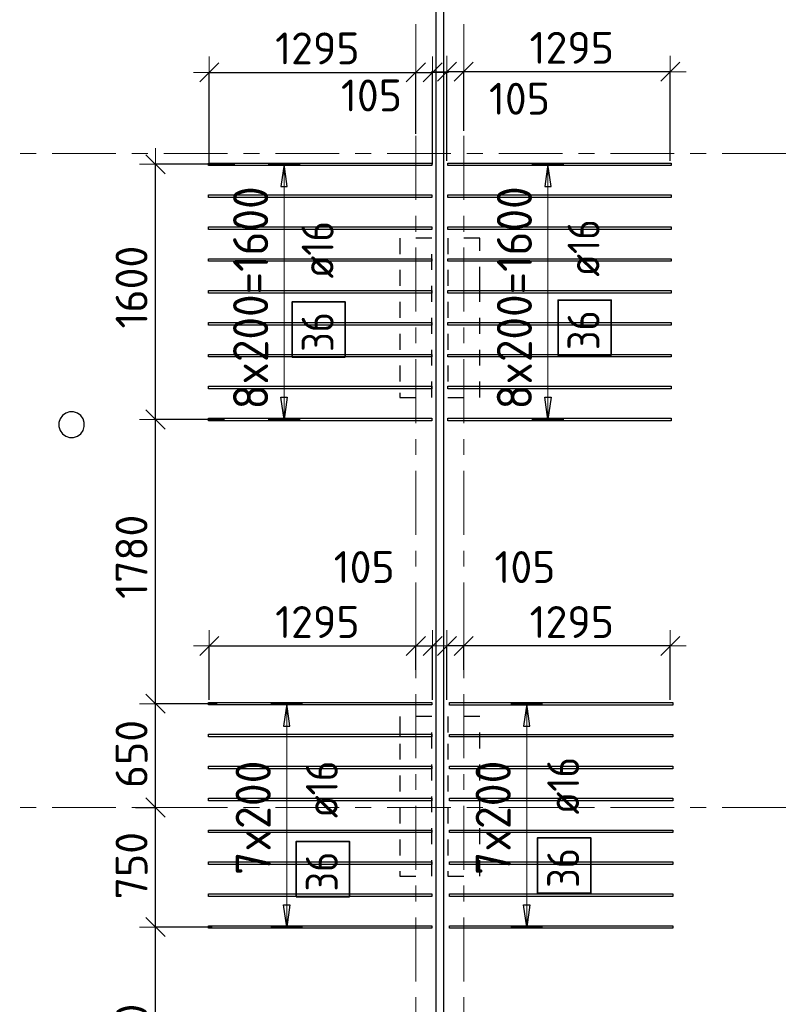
# Model space of a CAD drawing. Header units: metres. Extents: x -38 to 97, y -15 to 21.
# Tile 29 of 89: x 30 to 35, y 2 to 8. Entities that reach past the tile are written whole.
import ezdxf

# ---------------------------------------------------------------- set-up
doc = ezdxf.new("R2010")
doc.units = ezdxf.units.M
doc.header["$PDMODE"] = 65
for name, pattern in [('______11', [0.5, 0.4, -0.05, 0, -0.05]), ('______2', [0.0405, 0.03, -0.0105]), ('______5', [1.1, 0.8, -0.1, 0.1, -0.1])]:
    doc.linetypes.add(name, pattern=pattern)
for name, color, linetype, lineweight in [('XR$2$Осевая линия (1)', 7, '______5', 13), ('XR$4$Перекрытие (1)', 7, 'Continuous', 35), ('XR$4$Размерная линия (1)', 7, 'Continuous', 13)]:
    doc.layers.add(name, color=color, linetype=linetype, lineweight=lineweight)
doc.layers.add('XR$4$Арм.стержн.Доп. Арм верхн.зоны Х', color=7, linetype='Continuous', lineweight=35, true_color=0x8c8cff)
doc.layers.add('XR$5$Стена_ бетон несущ.', color=7, linetype='Continuous', lineweight=70, true_color=0xb4b496)
doc.styles.add('ISOCPEUR', font='txt')
doc.dimstyles.new('DIMSTYLE_3', dxfattribs={"dimtxt": 0.2, "dimasz": 0.2, "dimexe": 0, "dimexo": 0, "dimgap": 0.1, "dimtad": 2, "dimdec": 0, "dimlfac": 1000, "dimrnd": 5, "dimzin": 12, "dimdsep": 46, "dimtxsty": 'ISOCPEUR', "dimblk1": 'ALL_ML_STRICH', "dimblk2": 'ALL_ML_STRICH', "dimsah": 1, "dimcen": 0, "dimclrd": 7, "dimclre": 256, "dimclrt": 7, "dimadec": 0, "dimazin": 0, "dimtfac": 1, "dimtdec": 0, "dimtix": 1, "dimtmove": 2, "dimatfit": 3, "dimfxl": 0, "dimtzin": 0, "dimlwd": 0, "dimlwe": -3, "dimarcsym": 0})
doc.dimstyles.new('DIMSTYLE_33', dxfattribs={"dimtxt": 0.2, "dimasz": 0.2, "dimexe": 0, "dimexo": 0, "dimgap": 0.1, "dimtad": 2, "dimdec": 0, "dimlfac": 1000, "dimrnd": 5, "dimzin": 12, "dimdsep": 46, "dimtxsty": 'ISOCPEUR', "dimblk1": 'ALL_ML_STRICH', "dimblk2": 'ALL_ML_STRICH', "dimsah": 1, "dimcen": 0, "dimclrd": 7, "dimclre": 256, "dimclrt": 7, "dimadec": 0, "dimazin": 0, "dimtfac": 1, "dimtdec": 0, "dimtix": 1, "dimtmove": 2, "dimatfit": 3, "dimfxl": 0, "dimtvp": 1.2, "dimtzin": 0, "dimlwd": 0, "dimlwe": -3, "dimarcsym": 0})
doc.dimstyles.new('DIMSTYLE_34', dxfattribs={"dimtxt": 0.2, "dimasz": 0.2, "dimexe": 0, "dimexo": 0, "dimgap": 0.1, "dimtad": 0, "dimdec": 0, "dimlfac": 1000, "dimrnd": 5, "dimzin": 12, "dimdsep": 46, "dimtxsty": 'ISOCPEUR', "dimblk1": 'ALL_ML_STRICH', "dimblk2": 'ALL_ML_STRICH', "dimsah": 1, "dimcen": 0, "dimclrd": 7, "dimclre": 256, "dimclrt": 7, "dimadec": 0, "dimazin": 0, "dimtfac": 1, "dimtdec": 0, "dimtix": 1, "dimtmove": 2, "dimatfit": 3, "dimfxl": 0, "dimtvp": 1.2, "dimtzin": 0, "dimlwd": 0, "dimlwe": -3, "dimarcsym": 0})

# ---------------------------------------------------------------- blocks, each defined once
blk = doc.blocks.new('ALL_ML_STRICH')
at = {"color": 0, "linetype": 'ByBlock', "lineweight": -2}
for p, q in [((0, -0.5), (0, 0.5)), ((-1, 0), (0.5, 0)), ((-0.3, -0.3), (0.3, 0.3))]:
    blk.add_line(p, q, dxfattribs=at)
blk = doc.blocks.new('*D366')
at = {"layer": 'DEFPOINTS', "color": 7, "linetype": 'Continuous', "lineweight": 13, "transparency": 33554687}
for p in [(31.2924, 2.5508), (30.9177, 1.0002), (31.4952, 1.0002)]:
    blk.add_point(p, dxfattribs=at)
at = {"layer": 'XR$4$Размерная линия (1)', "color": 9, "linetype": 'Continuous', "lineweight": -2, "true_color": 0xc7c7c7, "transparency": 33554687}
for p, q in [((31.2724, 2.5508), (30.9177, 2.5508)), ((31.4752, 1.0002), (30.9177, 1.0002))]:
    blk.add_line(p, q, dxfattribs=at)
at = {"layer": 'XR$4$Размерная линия (1)', "color": 7, "linetype": 'Continuous', "lineweight": -2, "transparency": 33554687}
blk.add_line((30.9177, 1.0002), (30.9177, 2.5508), dxfattribs=at)
at = {"layer": 'XR$4$Размерная линия (1)', "color": 7, "linetype": 'Continuous', "lineweight": 13, "transparency": 33554687, "xscale": 0.2, "yscale": 0.2, "zscale": 0.2}
for p, rotation in [((30.9177, 2.5508), 90), ((30.9177, 1.0002), 270)]:
    blk.add_blockref('ALL_ML_STRICH', p, dxfattribs=dict(at, rotation=rotation))
at = {"layer": 'XR$4$Размерная линия (1)', "color": 7, "linetype": 'Continuous', "lineweight": 13, "transparency": 33554687, "insert": (30.7677, 1.8055), "char_height": 0.2, "width": 0.8, "attachment_point": 5, "rotation": 90, "style": 'ISOCPEUR'}
blk.add_mtext('\\A1;{1550}', dxfattribs=at)
blk = doc.blocks.new('*D367')
at = {"layer": 'DEFPOINTS', "color": 7, "linetype": 'Continuous', "lineweight": 13, "transparency": 33554687}
for p in [(30.7733, 3.3), (30.9177, 2.5508), (31.2924, 2.5508)]:
    blk.add_point(p, dxfattribs=at)
at = {"layer": 'XR$4$Размерная линия (1)', "color": 9, "linetype": 'Continuous', "lineweight": -2, "true_color": 0xc7c7c7, "transparency": 33554687}
for p, q in [((30.7933, 3.3), (30.9177, 3.3)), ((31.2724, 2.5508), (30.9177, 2.5508))]:
    blk.add_line(p, q, dxfattribs=at)
at = {"layer": 'XR$4$Размерная линия (1)', "color": 7, "linetype": 'Continuous', "lineweight": -2, "transparency": 33554687}
blk.add_line((30.9177, 2.5508), (30.9177, 3.3), dxfattribs=at)
at = {"layer": 'XR$4$Размерная линия (1)', "color": 7, "linetype": 'Continuous', "lineweight": 13, "transparency": 33554687, "xscale": 0.2, "yscale": 0.2, "zscale": 0.2}
for p, rotation in [((30.9177, 3.3), 90), ((30.9177, 2.5508), 270)]:
    blk.add_blockref('ALL_ML_STRICH', p, dxfattribs=dict(at, rotation=rotation))
at = {"layer": 'XR$4$Размерная линия (1)', "color": 7, "linetype": 'Continuous', "lineweight": 13, "transparency": 33554687, "insert": (30.7677, 2.9354), "char_height": 0.2, "width": 0.6, "attachment_point": 5, "rotation": 90, "style": 'ISOCPEUR'}
blk.add_mtext('\\A1;{750}', dxfattribs=at)
blk = doc.blocks.new('*D368')
at = {"layer": 'DEFPOINTS', "color": 7, "linetype": 'Continuous', "lineweight": 13, "transparency": 33554687}
for p in [(31.3249, 3.9508), (30.7733, 3.3), (30.9177, 3.3)]:
    blk.add_point(p, dxfattribs=at)
at = {"layer": 'XR$4$Размерная линия (1)', "color": 9, "linetype": 'Continuous', "lineweight": -2, "true_color": 0xc7c7c7, "transparency": 33554687}
for p, q in [((31.3049, 3.9508), (30.9177, 3.9508)), ((30.7933, 3.3), (30.9177, 3.3))]:
    blk.add_line(p, q, dxfattribs=at)
at = {"layer": 'XR$4$Размерная линия (1)', "color": 7, "linetype": 'Continuous', "lineweight": -2, "transparency": 33554687}
blk.add_line((30.9177, 3.3), (30.9177, 3.9508), dxfattribs=at)
at = {"layer": 'XR$4$Размерная линия (1)', "color": 7, "linetype": 'Continuous', "lineweight": 13, "transparency": 33554687, "xscale": 0.2, "yscale": 0.2, "zscale": 0.2}
for p, rotation in [((30.9177, 3.9508), 90), ((30.9177, 3.3), 270)]:
    blk.add_blockref('ALL_ML_STRICH', p, dxfattribs=dict(at, rotation=rotation))
at = {"layer": 'XR$4$Размерная линия (1)', "color": 7, "linetype": 'Continuous', "lineweight": 13, "transparency": 33554687, "insert": (30.7677, 3.6354), "char_height": 0.2, "width": 0.6, "attachment_point": 5, "rotation": 90, "style": 'ISOCPEUR'}
blk.add_mtext('\\A1;{650}', dxfattribs=at)
blk = doc.blocks.new('*D369')
at = {"layer": 'DEFPOINTS', "color": 7, "linetype": 'Continuous', "lineweight": 13, "transparency": 33554687}
for p in [(31.3707, 5.7325), (30.9177, 3.9508), (31.3249, 3.9508)]:
    blk.add_point(p, dxfattribs=at)
at = {"layer": 'XR$4$Размерная линия (1)', "color": 9, "linetype": 'Continuous', "lineweight": -2, "true_color": 0xc7c7c7, "transparency": 33554687}
for p, q in [((31.3507, 5.7325), (30.9177, 5.7325)), ((31.3049, 3.9508), (30.9177, 3.9508))]:
    blk.add_line(p, q, dxfattribs=at)
at = {"layer": 'XR$4$Размерная линия (1)', "color": 7, "linetype": 'Continuous', "lineweight": -2, "transparency": 33554687}
blk.add_line((30.9177, 3.9508), (30.9177, 5.7325), dxfattribs=at)
at = {"layer": 'XR$4$Размерная линия (1)', "color": 7, "linetype": 'Continuous', "lineweight": 13, "transparency": 33554687, "xscale": 0.2, "yscale": 0.2, "zscale": 0.2}
for p, rotation in [((30.9177, 5.7325), 90), ((30.9177, 3.9508), 270)]:
    blk.add_blockref('ALL_ML_STRICH', p, dxfattribs=dict(at, rotation=rotation))
at = {"layer": 'XR$4$Размерная линия (1)', "color": 7, "linetype": 'Continuous', "lineweight": 13, "transparency": 33554687, "insert": (30.7677, 4.8716), "char_height": 0.2, "width": 0.8, "attachment_point": 5, "rotation": 90, "style": 'ISOCPEUR'}
blk.add_mtext('\\A1;{1780}', dxfattribs=at)
blk = doc.blocks.new('*D370')
at = {"layer": 'DEFPOINTS', "color": 7, "linetype": 'Continuous', "lineweight": 13, "transparency": 33554687}
for p in [(31.4356, 7.3325), (30.9177, 5.7325), (31.3707, 5.7325)]:
    blk.add_point(p, dxfattribs=at)
at = {"layer": 'XR$4$Размерная линия (1)', "color": 9, "linetype": 'Continuous', "lineweight": -2, "true_color": 0xc7c7c7, "transparency": 33554687}
for p, q in [((31.4156, 7.3325), (30.9177, 7.3325)), ((31.3507, 5.7325), (30.9177, 5.7325))]:
    blk.add_line(p, q, dxfattribs=at)
at = {"layer": 'XR$4$Размерная линия (1)', "color": 7, "linetype": 'Continuous', "lineweight": -2, "transparency": 33554687}
blk.add_line((30.9177, 5.7325), (30.9177, 7.3325), dxfattribs=at)
at = {"layer": 'XR$4$Размерная линия (1)', "color": 7, "linetype": 'Continuous', "lineweight": 13, "transparency": 33554687, "xscale": 0.2, "yscale": 0.2, "zscale": 0.2}
for p, rotation in [((30.9177, 7.3325), 90), ((30.9177, 5.7325), 270)]:
    blk.add_blockref('ALL_ML_STRICH', p, dxfattribs=dict(at, rotation=rotation))
at = {"layer": 'XR$4$Размерная линия (1)', "color": 7, "linetype": 'Continuous', "lineweight": 13, "transparency": 33554687, "insert": (30.7677, 6.5625), "char_height": 0.2, "width": 0.8, "attachment_point": 5, "rotation": 90, "style": 'ISOCPEUR'}
blk.add_mtext('\\A1;{1600}', dxfattribs=at)
blk = doc.blocks.new('*D373')
at = {"layer": 'DEFPOINTS', "color": 7, "linetype": 'Continuous', "lineweight": 13, "transparency": 33554687}
for p in [(31.255, 4.3128), (32.55, 4.1428), (31.255, 3.954)]:
    blk.add_point(p, dxfattribs=at)
at = {"layer": 'XR$4$Размерная линия (1)', "color": 9, "linetype": 'Continuous', "lineweight": -2, "true_color": 0xc7c7c7, "transparency": 33554687}
for p, q in [((31.255, 3.974), (31.255, 4.3128)), ((32.55, 4.1628), (32.55, 4.3128))]:
    blk.add_line(p, q, dxfattribs=at)
at = {"layer": 'XR$4$Размерная линия (1)', "color": 7, "linetype": 'Continuous', "lineweight": -2, "transparency": 33554687}
blk.add_line((31.255, 4.3128), (32.55, 4.3128), dxfattribs=at)
at = {"layer": 'XR$4$Размерная линия (1)', "color": 7, "linetype": 'Continuous', "lineweight": 13, "transparency": 33554687, "xscale": 0.2, "yscale": 0.2, "zscale": 0.2, "rotation": 180}
blk.add_blockref('ALL_ML_STRICH', (31.255, 4.3128), dxfattribs=at)
at = {"layer": 'XR$4$Размерная линия (1)', "color": 7, "linetype": 'Continuous', "lineweight": 13, "transparency": 33554687, "xscale": 0.2, "yscale": 0.2, "zscale": 0.2}
blk.add_blockref('ALL_ML_STRICH', (32.55, 4.3128), dxfattribs=at)
at = {"layer": 'XR$4$Размерная линия (1)', "color": 7, "linetype": 'Continuous', "lineweight": 13, "transparency": 33554687, "insert": (31.9325, 4.4628), "char_height": 0.2, "width": 0.8, "attachment_point": 5, "style": 'ISOCPEUR'}
blk.add_mtext('\\A1;{1295}', dxfattribs=at)
blk = doc.blocks.new('*D374')
at = {"layer": 'DEFPOINTS', "color": 7, "linetype": 'Continuous', "lineweight": 13, "transparency": 33554687}
for p in [(32.55, 4.3128), (32.55, 4.1428), (32.655, 3.954)]:
    blk.add_point(p, dxfattribs=at)
at = {"layer": 'XR$4$Размерная линия (1)', "color": 9, "linetype": 'Continuous', "lineweight": -2, "true_color": 0xc7c7c7, "transparency": 33554687}
for p, q in [((32.55, 4.1628), (32.55, 4.3128)), ((32.655, 3.974), (32.655, 4.3128))]:
    blk.add_line(p, q, dxfattribs=at)
at = {"layer": 'XR$4$Размерная линия (1)', "color": 7, "linetype": 'Continuous', "lineweight": -2, "transparency": 33554687}
blk.add_line((32.55, 4.3128), (32.655, 4.3128), dxfattribs=at)
at = {"layer": 'XR$4$Размерная линия (1)', "color": 7, "linetype": 'Continuous', "lineweight": 13, "transparency": 33554687, "xscale": 0.2, "yscale": 0.2, "zscale": 0.2, "rotation": 180}
blk.add_blockref('ALL_ML_STRICH', (32.55, 4.3128), dxfattribs=at)
at = {"layer": 'XR$4$Размерная линия (1)', "color": 7, "linetype": 'Continuous', "lineweight": 13, "transparency": 33554687, "xscale": 0.2, "yscale": 0.2, "zscale": 0.2}
blk.add_blockref('ALL_ML_STRICH', (32.655, 4.3128), dxfattribs=at)
at = {"layer": 'XR$4$Размерная линия (1)', "color": 7, "linetype": 'Continuous', "lineweight": 13, "transparency": 33554687, "insert": (32.2262, 4.8075), "char_height": 0.2, "width": 0.6, "attachment_point": 5, "style": 'ISOCPEUR'}
blk.add_mtext('\\A1;{105}', dxfattribs=at)
blk = doc.blocks.new('*D398')
at = {"layer": 'DEFPOINTS', "color": 7, "linetype": 'Continuous', "lineweight": 13, "transparency": 33554687}
for p in [(34.145, 4.3128), (32.85, 4.1428), (34.145, 3.954)]:
    blk.add_point(p, dxfattribs=at)
at = {"layer": 'XR$4$Размерная линия (1)', "color": 9, "linetype": 'Continuous', "lineweight": -2, "true_color": 0xc7c7c7, "transparency": 33554687}
for p, q in [((32.85, 4.1628), (32.85, 4.3128)), ((34.145, 3.974), (34.145, 4.3128))]:
    blk.add_line(p, q, dxfattribs=at)
at = {"layer": 'XR$4$Размерная линия (1)', "color": 7, "linetype": 'Continuous', "lineweight": -2, "transparency": 33554687}
blk.add_line((34.145, 4.3128), (32.85, 4.3128), dxfattribs=at)
at = {"layer": 'XR$4$Размерная линия (1)', "color": 7, "linetype": 'Continuous', "lineweight": 13, "transparency": 33554687, "xscale": 0.2, "yscale": 0.2, "zscale": 0.2}
for p, rotation in [((32.85, 4.3128), 180), ((34.145, 4.3128), 360)]:
    blk.add_blockref('ALL_ML_STRICH', p, dxfattribs=dict(at, rotation=rotation))
at = {"layer": 'XR$4$Размерная линия (1)', "color": 7, "linetype": 'Continuous', "lineweight": 13, "transparency": 33554687, "insert": (33.5275, 4.4628), "char_height": 0.2, "width": 0.8, "attachment_point": 5, "style": 'ISOCPEUR'}
blk.add_mtext('\\A1;{1295}', dxfattribs=at)
blk = doc.blocks.new('*D399')
at = {"layer": 'DEFPOINTS', "color": 7, "linetype": 'Continuous', "lineweight": 13, "transparency": 33554687}
for p in [(32.85, 4.3128), (32.85, 4.1428), (32.745, 3.954)]:
    blk.add_point(p, dxfattribs=at)
at = {"layer": 'XR$4$Размерная линия (1)', "color": 9, "linetype": 'Continuous', "lineweight": -2, "true_color": 0xc7c7c7, "transparency": 33554687}
for p, q in [((32.745, 3.974), (32.745, 4.3128)), ((32.85, 4.1628), (32.85, 4.3128))]:
    blk.add_line(p, q, dxfattribs=at)
at = {"layer": 'XR$4$Размерная линия (1)', "color": 7, "linetype": 'Continuous', "lineweight": -2, "transparency": 33554687}
blk.add_line((32.85, 4.3128), (32.745, 4.3128), dxfattribs=at)
at = {"layer": 'XR$4$Размерная линия (1)', "color": 7, "linetype": 'Continuous', "lineweight": 13, "transparency": 33554687, "xscale": 0.2, "yscale": 0.2, "zscale": 0.2}
for p, rotation in [((32.745, 4.3128), 180), ((32.85, 4.3128), 360)]:
    blk.add_blockref('ALL_ML_STRICH', p, dxfattribs=dict(at, rotation=rotation))
at = {"layer": 'XR$4$Размерная линия (1)', "color": 7, "linetype": 'Continuous', "lineweight": 13, "transparency": 33554687, "insert": (33.2338, 4.8075), "char_height": 0.2, "width": 0.6, "attachment_point": 5, "style": 'ISOCPEUR'}
blk.add_mtext('\\A1;{105}', dxfattribs=at)
blk = doc.blocks.new('*D404')
at = {"layer": 'DEFPOINTS', "color": 7, "linetype": 'Continuous', "lineweight": 13, "transparency": 33554687}
for p in [(34.145, 7.9128), (32.85, 7.5228), (34.145, 7.334)]:
    blk.add_point(p, dxfattribs=at)
at = {"layer": 'XR$4$Размерная линия (1)', "color": 9, "linetype": 'Continuous', "lineweight": -2, "true_color": 0xc7c7c7, "transparency": 33554687}
for p, q in [((32.85, 7.5428), (32.85, 7.9128)), ((34.145, 7.354), (34.145, 7.9128))]:
    blk.add_line(p, q, dxfattribs=at)
at = {"layer": 'XR$4$Размерная линия (1)', "color": 7, "linetype": 'Continuous', "lineweight": -2, "transparency": 33554687}
blk.add_line((34.145, 7.9128), (32.85, 7.9128), dxfattribs=at)
at = {"layer": 'XR$4$Размерная линия (1)', "color": 7, "linetype": 'Continuous', "lineweight": 13, "transparency": 33554687, "xscale": 0.2, "yscale": 0.2, "zscale": 0.2}
for p, rotation in [((32.85, 7.9128), 180), ((34.145, 7.9128), 360)]:
    blk.add_blockref('ALL_ML_STRICH', p, dxfattribs=dict(at, rotation=rotation))
at = {"layer": 'XR$4$Размерная линия (1)', "color": 7, "linetype": 'Continuous', "lineweight": 13, "transparency": 33554687, "insert": (33.5275, 8.0628), "char_height": 0.2, "width": 0.8, "attachment_point": 5, "style": 'ISOCPEUR'}
blk.add_mtext('\\A1;{1295}', dxfattribs=at)
blk = doc.blocks.new('*D405')
at = {"layer": 'DEFPOINTS', "color": 7, "linetype": 'Continuous', "lineweight": 13, "transparency": 33554687}
for p in [(32.85, 7.9128), (32.85, 7.5228), (32.745, 7.334)]:
    blk.add_point(p, dxfattribs=at)
at = {"layer": 'XR$4$Размерная линия (1)', "color": 9, "linetype": 'Continuous', "lineweight": -2, "true_color": 0xc7c7c7, "transparency": 33554687}
for p, q in [((32.745, 7.354), (32.745, 7.9128)), ((32.85, 7.5428), (32.85, 7.9128))]:
    blk.add_line(p, q, dxfattribs=at)
at = {"layer": 'XR$4$Размерная линия (1)', "color": 7, "linetype": 'Continuous', "lineweight": -2, "transparency": 33554687}
blk.add_line((32.85, 7.9128), (32.745, 7.9128), dxfattribs=at)
at = {"layer": 'XR$4$Размерная линия (1)', "color": 7, "linetype": 'Continuous', "lineweight": 13, "transparency": 33554687, "xscale": 0.2, "yscale": 0.2, "zscale": 0.2}
for p, rotation in [((32.745, 7.9128), 180), ((32.85, 7.9128), 360)]:
    blk.add_blockref('ALL_ML_STRICH', p, dxfattribs=dict(at, rotation=rotation))
at = {"layer": 'XR$4$Размерная линия (1)', "color": 7, "linetype": 'Continuous', "lineweight": 13, "transparency": 33554687, "insert": (33.1993, 7.7435), "char_height": 0.2, "width": 0.6, "attachment_point": 5, "style": 'ISOCPEUR'}
blk.add_mtext('\\A1;{105}', dxfattribs=at)
blk = doc.blocks.new('*D406')
at = {"layer": 'DEFPOINTS', "color": 7, "linetype": 'Continuous', "lineweight": 13, "transparency": 33554687}
for p in [(31.255, 7.9089), (32.55, 7.5028), (31.255, 7.314)]:
    blk.add_point(p, dxfattribs=at)
at = {"layer": 'XR$4$Размерная линия (1)', "color": 9, "linetype": 'Continuous', "lineweight": -2, "true_color": 0xc7c7c7, "transparency": 33554687}
for p, q in [((31.255, 7.334), (31.255, 7.9089)), ((32.55, 7.5228), (32.55, 7.9089))]:
    blk.add_line(p, q, dxfattribs=at)
at = {"layer": 'XR$4$Размерная линия (1)', "color": 7, "linetype": 'Continuous', "lineweight": -2, "transparency": 33554687}
blk.add_line((31.255, 7.9089), (32.55, 7.9089), dxfattribs=at)
at = {"layer": 'XR$4$Размерная линия (1)', "color": 7, "linetype": 'Continuous', "lineweight": 13, "transparency": 33554687, "xscale": 0.2, "yscale": 0.2, "zscale": 0.2, "rotation": 180}
blk.add_blockref('ALL_ML_STRICH', (31.255, 7.9089), dxfattribs=at)
at = {"layer": 'XR$4$Размерная линия (1)', "color": 7, "linetype": 'Continuous', "lineweight": 13, "transparency": 33554687, "xscale": 0.2, "yscale": 0.2, "zscale": 0.2}
blk.add_blockref('ALL_ML_STRICH', (32.55, 7.9089), dxfattribs=at)
at = {"layer": 'XR$4$Размерная линия (1)', "color": 7, "linetype": 'Continuous', "lineweight": 13, "transparency": 33554687, "insert": (31.9325, 8.0589), "char_height": 0.2, "width": 0.8, "attachment_point": 5, "style": 'ISOCPEUR'}
blk.add_mtext('\\A1;{1295}', dxfattribs=at)
blk = doc.blocks.new('*D407')
at = {"layer": 'DEFPOINTS', "color": 7, "linetype": 'Continuous', "lineweight": 13, "transparency": 33554687}
for p in [(32.55, 7.9089), (32.55, 7.5028), (32.655, 7.314)]:
    blk.add_point(p, dxfattribs=at)
at = {"layer": 'XR$4$Размерная линия (1)', "color": 9, "linetype": 'Continuous', "lineweight": -2, "true_color": 0xc7c7c7, "transparency": 33554687}
for p, q in [((32.55, 7.5228), (32.55, 7.9089)), ((32.655, 7.334), (32.655, 7.9089))]:
    blk.add_line(p, q, dxfattribs=at)
at = {"layer": 'XR$4$Размерная линия (1)', "color": 7, "linetype": 'Continuous', "lineweight": -2, "transparency": 33554687}
blk.add_line((32.55, 7.9089), (32.655, 7.9089), dxfattribs=at)
at = {"layer": 'XR$4$Размерная линия (1)', "color": 7, "linetype": 'Continuous', "lineweight": 13, "transparency": 33554687, "xscale": 0.2, "yscale": 0.2, "zscale": 0.2, "rotation": 180}
blk.add_blockref('ALL_ML_STRICH', (32.55, 7.9089), dxfattribs=at)
at = {"layer": 'XR$4$Размерная линия (1)', "color": 7, "linetype": 'Continuous', "lineweight": 13, "transparency": 33554687, "xscale": 0.2, "yscale": 0.2, "zscale": 0.2}
blk.add_blockref('ALL_ML_STRICH', (32.655, 7.9089), dxfattribs=at)
at = {"layer": 'XR$4$Размерная линия (1)', "color": 7, "linetype": 'Continuous', "lineweight": 13, "transparency": 33554687, "insert": (32.2718, 7.7642), "char_height": 0.2, "width": 0.6, "attachment_point": 5, "style": 'ISOCPEUR'}
blk.add_mtext('\\A1;{105}', dxfattribs=at)

msp = doc.modelspace()

# ---------------------------------------------------------------- linework, layer by layer
at = {"layer": 'XR$2$Осевая линия (1)', "color": 253, "linetype": '______11', "lineweight": 13, "true_color": 0xa0a0a0, "transparency": 33554687}
for p, q in [((32.55, -3.39), (32.55, 19.78)), ((32.85, -3.39), (32.85, 19.78)), ((-2.63, 7.4), (62.6, 7.4)), ((-2.63, 3.3), (62.6, 3.3))]:
    msp.add_line(p, q, dxfattribs=at)
at = {"layer": 'XR$4$Арм.стержн.Доп. Арм верхн.зоны Х', "color": 253, "linetype": 'Continuous', "lineweight": -3, "true_color": 0xa0a0a0, "transparency": 33554687}
for p, q in [((31.7242, 7.3325), (31.6242, 7.3325)), ((31.7242, 7.3325), (31.8242, 7.3325)), ((33.3777, 7.3325), (33.2777, 7.3325)), ((33.3777, 7.3325), (33.4777, 7.3325)), ((31.7242, 5.7325), (31.6242, 5.7325)), ((31.7242, 5.7325), (31.8242, 5.7325)), ((33.3777, 5.7325), (33.2777, 5.7325)), ((33.3777, 5.7325), (33.4777, 5.7325)), ((31.7403, 3.9508), (31.6403, 3.9508)), ((31.7403, 3.9508), (31.8403, 3.9508)), ((33.2447, 3.9505), (33.1447, 3.9505)), ((33.2447, 3.9505), (33.3447, 3.9505)), ((31.7403, 2.5508), (31.6403, 2.5508)), ((31.7403, 2.5508), (31.8403, 2.5508)), ((33.2447, 2.5505), (33.1447, 2.5505)), ((33.2447, 2.5505), (33.3447, 2.5505))]:
    msp.add_line(p, q, dxfattribs=at)
at = {"layer": 'XR$4$Арм.стержн.Доп. Арм верхн.зоны Х', "color": 7, "linetype": 'Continuous', "lineweight": 25, "transparency": 33554687}
for p, q in [((31.7242, 7.3325), (31.7042, 7.1925)), ((31.7442, 7.1925), (31.7242, 7.3325)), ((33.3777, 7.3325), (33.3577, 7.1925)), ((33.3977, 7.1925), (33.3777, 7.3325)), ((31.7042, 7.1925), (31.7442, 7.1925)), ((33.3577, 7.1925), (33.3977, 7.1925)), ((31.7242, 5.7325), (31.7042, 5.8725)), ((31.7042, 5.8725), (31.7442, 5.8725)), ((31.7442, 5.8725), (31.7242, 5.7325)), ((33.3777, 5.7325), (33.3577, 5.8725)), ((33.3577, 5.8725), (33.3977, 5.8725)), ((33.3977, 5.8725), (33.3777, 5.7325)), ((31.7403, 3.9508), (31.7203, 3.8108)), ((31.7603, 3.8108), (31.7403, 3.9508)), ((33.2447, 3.9505), (33.2247, 3.8105)), ((33.2647, 3.8105), (33.2447, 3.9505)), ((31.7203, 3.8108), (31.7603, 3.8108)), ((33.2247, 3.8105), (33.2647, 3.8105)), ((31.7403, 2.5508), (31.7203, 2.6908)), ((31.7203, 2.6908), (31.7603, 2.6908)), ((31.7603, 2.6908), (31.7403, 2.5508)), ((33.2447, 2.5505), (33.2247, 2.6905)), ((33.2247, 2.6905), (33.2647, 2.6905)), ((33.2647, 2.6905), (33.2447, 2.5505))]:
    msp.add_line(p, q, dxfattribs=at)
at = {"layer": 'XR$4$Арм.стержн.Доп. Арм верхн.зоны Х', "color": 7, "linetype": 'Continuous', "lineweight": 13, "transparency": 33554687}
for p, q in [((31.7242, 7.3325), (31.7242, 7.3325)), ((31.7242, 5.7325), (31.7242, 7.3325)), ((33.3777, 7.3325), (33.3777, 7.3325)), ((33.3777, 5.7325), (33.3777, 7.3325)), ((31.7242, 5.7325), (31.7242, 5.7325)), ((33.3777, 5.7325), (33.3777, 5.7325)), ((31.7403, 3.9508), (31.7403, 3.9508)), ((31.7403, 2.5508), (31.7403, 3.9508)), ((33.2447, 3.9505), (33.2447, 3.9505)), ((33.2447, 2.5505), (33.2447, 3.9505)), ((31.7403, 2.5508), (31.7403, 2.5508)), ((33.2447, 2.5505), (33.2447, 2.5505))]:
    msp.add_line(p, q, dxfattribs=at)
at = {"layer": 'XR$4$Арм.стержн.Доп. Арм верхн.зоны Х', "color": 7, "linetype": 'Continuous', "lineweight": 25, "transparency": 33554687}
for points in [[(32.65, 7.3245), (31.25, 7.3245), (31.25, 7.3405), (32.65, 7.3405), (32.65, 7.3245)], [(32.75, 7.3405), (34.15, 7.3405), (34.15, 7.3245), (32.75, 7.3245), (32.75, 7.3405)], [(32.65, 7.1245), (31.25, 7.1245), (31.25, 7.1405), (32.65, 7.1405), (32.65, 7.1245)], [(32.75, 7.1405), (34.15, 7.1405), (34.15, 7.1245), (32.75, 7.1245), (32.75, 7.1405)], [(32.65, 6.9245), (31.25, 6.9245), (31.25, 6.9405), (32.65, 6.9405), (32.65, 6.9245)], [(32.75, 6.9405), (34.15, 6.9405), (34.15, 6.9245), (32.75, 6.9245), (32.75, 6.9405)], [(32.65, 6.7245), (31.25, 6.7245), (31.25, 6.7405), (32.65, 6.7405), (32.65, 6.7245)], [(32.75, 6.7405), (34.15, 6.7405), (34.15, 6.7245), (32.75, 6.7245), (32.75, 6.7405)], [(32.65, 6.5245), (31.25, 6.5245), (31.25, 6.5405), (32.65, 6.5405), (32.65, 6.5245)], [(32.75, 6.5405), (34.15, 6.5405), (34.15, 6.5245), (32.75, 6.5245), (32.75, 6.5405)], [(32.65, 6.3245), (31.25, 6.3245), (31.25, 6.3405), (32.65, 6.3405), (32.65, 6.3245)], [(32.75, 6.3405), (34.15, 6.3405), (34.15, 6.3245), (32.75, 6.3245), (32.75, 6.3405)], [(32.65, 6.1245), (31.25, 6.1245), (31.25, 6.1405), (32.65, 6.1405), (32.65, 6.1245)], [(32.75, 6.1405), (34.15, 6.1405), (34.15, 6.1245), (32.75, 6.1245), (32.75, 6.1405)], [(32.65, 5.9245), (31.25, 5.9245), (31.25, 5.9405), (32.65, 5.9405), (32.65, 5.9245)], [(32.75, 5.9405), (34.15, 5.9405), (34.15, 5.9245), (32.75, 5.9245), (32.75, 5.9405)], [(32.65, 5.7245), (31.25, 5.7245), (31.25, 5.7405), (32.65, 5.7405), (32.65, 5.7245)], [(32.75, 5.7405), (34.15, 5.7405), (34.15, 5.7245), (32.75, 5.7245), (32.75, 5.7405)], [(32.65, 3.9428), (31.25, 3.9428), (31.25, 3.9588), (32.65, 3.9588), (32.65, 3.9428)], [(32.7604, 3.9585), (34.1604, 3.9585), (34.1604, 3.9425), (32.7604, 3.9425), (32.7604, 3.9585)], [(32.65, 3.7428), (31.25, 3.7428), (31.25, 3.7588), (32.65, 3.7588), (32.65, 3.7428)], [(32.7604, 3.7585), (34.1604, 3.7585), (34.1604, 3.7425), (32.7604, 3.7425), (32.7604, 3.7585)], [(32.65, 3.5428), (31.25, 3.5428), (31.25, 3.5588), (32.65, 3.5588), (32.65, 3.5428)], [(32.7604, 3.5585), (34.1604, 3.5585), (34.1604, 3.5425), (32.7604, 3.5425), (32.7604, 3.5585)], [(32.65, 3.3428), (31.25, 3.3428), (31.25, 3.3588), (32.65, 3.3588), (32.65, 3.3428)], [(32.7604, 3.3585), (34.1604, 3.3585), (34.1604, 3.3425), (32.7604, 3.3425), (32.7604, 3.3585)], [(32.65, 3.1428), (31.25, 3.1428), (31.25, 3.1588), (32.65, 3.1588), (32.65, 3.1428)], [(32.7604, 3.1585), (34.1604, 3.1585), (34.1604, 3.1425), (32.7604, 3.1425), (32.7604, 3.1585)], [(32.65, 2.9428), (31.25, 2.9428), (31.25, 2.9588), (32.65, 2.9588), (32.65, 2.9428)], [(32.7604, 2.9585), (34.1604, 2.9585), (34.1604, 2.9425), (32.7604, 2.9425), (32.7604, 2.9585)], [(32.65, 2.7428), (31.25, 2.7428), (31.25, 2.7588), (32.65, 2.7588), (32.65, 2.7428)], [(32.7604, 2.7585), (34.1604, 2.7585), (34.1604, 2.7425), (32.7604, 2.7425), (32.7604, 2.7585)], [(32.65, 2.5428), (31.25, 2.5428), (31.25, 2.5588), (32.65, 2.5588), (32.65, 2.5428)], [(32.7604, 2.5585), (34.1604, 2.5585), (34.1604, 2.5425), (32.7604, 2.5425), (32.7604, 2.5585)]]:
    msp.add_lwpolyline(points, dxfattribs=at)
at = {"layer": 'XR$4$Арм.стержн.Доп. Арм верхн.зоны Х', "color": 7, "linetype": 'Continuous', "lineweight": 35, "transparency": 33554687}
for points in [[(32.1075, 6.1234), (32.1075, 6.4701), (31.7742, 6.4701), (31.7742, 6.1234), (32.1075, 6.1234)], [(33.7744, 6.1346), (33.7744, 6.4813), (33.4411, 6.4813), (33.4411, 6.1346), (33.7744, 6.1346)], [(32.1336, 2.7405), (32.1336, 3.0872), (31.8003, 3.0872), (31.8003, 2.7405), (32.1336, 2.7405)], [(33.6468, 2.7634), (33.6468, 3.1101), (33.3135, 3.1101), (33.3135, 2.7634), (33.6468, 2.7634)]]:
    msp.add_lwpolyline(points, dxfattribs=at)
at = {"layer": 'XR$4$Перекрытие (1)', "color": 7, "linetype": 'Continuous', "lineweight": 25, "transparency": 33554687}
for p, q in [((32.675, 16.6502), (32.675, -0.25)), ((32.725, -0.2498), (32.725, 16.6502)), ((30.3349, 5.7573), (30.3201, 5.7369)), ((30.3553, 5.7721), (30.3349, 5.7573)), ((30.3793, 5.7799), (30.3553, 5.7721)), ((30.4046, 5.7799), (30.3793, 5.7799)), ((30.4286, 5.7721), (30.4046, 5.7799)), ((30.449, 5.7573), (30.4286, 5.7721)), ((30.4638, 5.7369), (30.449, 5.7573)), ((30.3201, 5.7369), (30.3123, 5.7129)), ((30.3123, 5.7129), (30.3123, 5.6876)), ((30.3123, 5.6876), (30.3201, 5.6636)), ((30.4716, 5.7129), (30.4638, 5.7369)), ((30.4638, 5.6636), (30.4716, 5.6876)), ((30.4716, 5.6876), (30.4716, 5.7129)), ((30.3201, 5.6636), (30.3349, 5.6432)), ((30.3349, 5.6432), (30.3553, 5.6284)), ((30.3553, 5.6284), (30.3793, 5.6206)), ((30.3793, 5.6206), (30.4046, 5.6206)), ((30.4046, 5.6206), (30.4286, 5.6284)), ((30.4286, 5.6284), (30.449, 5.6432)), ((30.449, 5.6432), (30.4638, 5.6636))]:
    msp.add_line(p, q, dxfattribs=at)
at = {"layer": 'XR$5$Стена_ бетон несущ.', "color": 253, "linetype": '______2', "lineweight": -3, "true_color": 0xa0a0a0, "transparency": 33554687}
for p, q in [((32.65, 6.87), (32.45, 6.87)), ((32.45, 6.87), (32.45, 5.8989)), ((32.65, 5.87), (32.65, 6.87)), ((32.95, 6.87), (32.75, 6.87)), ((32.75, 6.87), (32.75, 5.87)), ((32.95, 6.79), (32.95, 6.87)), ((32.95, 6.5894), (32.95, 6.79)), ((32.95, 6.5094), (32.95, 6.5894)), ((32.95, 5.87), (32.95, 6.5094)), ((32.45, 5.8989), (32.45, 5.87)), ((32.45, 5.87), (32.65, 5.87)), ((32.75, 5.87), (32.95, 5.87)), ((32.65, 3.87), (32.45, 3.87)), ((32.45, 3.87), (32.45, 3.85)), ((32.45, 3.85), (32.45, 3.7)), ((32.65, 2.87), (32.65, 3.87)), ((32.95, 3.87), (32.75, 3.87)), ((32.75, 3.87), (32.75, 3.7)), ((32.95, 2.87), (32.95, 3.87)), ((32.45, 3.7), (32.45, 2.87)), ((32.75, 3.7), (32.75, 3.7)), ((32.75, 3.7), (32.75, 2.87)), ((32.45, 2.87), (32.65, 2.87)), ((32.75, 2.87), (32.95, 2.87))]:
    msp.add_line(p, q, dxfattribs=at)

# ---------------------------------------------------------------- texts
at = {"layer": 'XR$4$Арм.стержн.Доп. Арм верхн.зоны Х', "color": 7, "linetype": 'Continuous', "lineweight": 13, "transparency": 33554687, "char_height": 0.22, "attachment_point": 7, "rotation": 90, "style": 'ISOCPEUR'}
for s, insert, width in [('\\W0.94;8x200=1600', (31.6242, 5.7955), 1.59871), ('\\W0.94;8x200=1600', (33.2777, 5.7955), 1.59871), ('\\W0.95;7x200', (31.6403, 2.8768), 0.873359), ('\\W0.95;7x200', (33.1447, 2.8765), 0.873359)]:
    msp.add_mtext(s, dxfattribs=dict(at, insert=insert, width=width))
at = {"layer": 'XR$4$Арм.стержн.Доп. Арм верхн.зоны Х', "color": 7, "linetype": 'Continuous', "lineweight": 25, "transparency": 33554687, "char_height": 0.2, "attachment_point": 7, "rotation": 90, "style": 'ISOCPEUR'}
for s, insert, width in [('\\W0.89; ø16 ', (33.7011, 6.5146), 0.749105), ('\\W0.89; ø16 ', (32.0342, 6.5034), 0.749105), ('\\W0.87;36', (33.7011, 6.1679), 0.367208), ('\\W0.87;36', (32.0342, 6.1568), 0.367208), ('\\W0.89; ø16 ', (32.0603, 3.1205), 0.749105), ('\\W0.89; ø16 ', (33.5735, 3.1434), 0.749105), ('\\W0.87;36', (32.0603, 2.7738), 0.367208), ('\\W0.87;36', (33.5735, 2.7967), 0.367208)]:
    msp.add_mtext(s, dxfattribs=dict(at, insert=insert, width=width))

# ---------------------------------------------------------------- dimensions: what is measured, and where the dimension line sits
at = {"layer": 'XR$4$Размерная линия (1)', "color": 7, "linetype": 'Continuous', "lineweight": 13, "transparency": 33554687}
for base, p1, p2, dimstyle, picture, middle in [((32.55, 7.9089), (31.255, 7.334), (32.55, 7.5228), 'DIMSTYLE_3', '*D406', (31.9325, 8.0589)), ((32.655, 7.9089), (32.55, 7.5228), (32.655, 7.334), 'DIMSTYLE_34', '*D407', (32.2718, 7.7642)), ((32.655, 4.3128), (32.55, 4.1628), (32.655, 3.974), 'DIMSTYLE_33', '*D374', (32.2262, 4.8075)), ((32.55, 4.3128), (31.255, 3.974), (32.55, 4.1628), 'DIMSTYLE_3', '*D373', (31.9325, 4.4628))]:
    dim = msp.add_linear_dim(base=base, p1=p1, p2=p2, dimstyle=dimstyle, override={"dimpost": '<>', "dimclrd": 7, "dimclre": 9, "dimclrt": 7, "dimlwd": 0, "dimlwe": 65533}, dxfattribs=at)
    dim.commit()
    dim.dimension.update_dxf_attribs({"geometry": picture, "text_midpoint": middle, "dimtype": 160})
for base, p1, p2, angle, dimstyle, picture, middle in [((32.85, 7.9128), (34.145, 7.354), (32.85, 7.5428), 180, 'DIMSTYLE_3', '*D404', (33.5275, 8.0628)), ((32.745, 7.9128), (32.85, 7.5428), (32.745, 7.354), 180, 'DIMSTYLE_33', '*D405', (33.1993, 7.7435)), ((30.9177, 7.3325), (31.3507, 5.7325), (31.4156, 7.3325), 90, 'DIMSTYLE_3', '*D370', (30.7677, 6.5625)), ((30.9177, 5.7325), (31.3049, 3.9508), (31.3507, 5.7325), 90, 'DIMSTYLE_3', '*D369', (30.7677, 4.8716)), ((32.745, 4.3128), (32.85, 4.1628), (32.745, 3.974), 180, 'DIMSTYLE_33', '*D399', (33.2338, 4.8075)), ((32.85, 4.3128), (34.145, 3.974), (32.85, 4.1628), 180, 'DIMSTYLE_3', '*D398', (33.5275, 4.4628)), ((30.9177, 3.9508), (30.7933, 3.3), (31.3049, 3.9508), 90, 'DIMSTYLE_3', '*D368', (30.7677, 3.6354)), ((30.9177, 3.3), (31.2724, 2.5508), (30.7933, 3.3), 90, 'DIMSTYLE_3', '*D367', (30.7677, 2.9354)), ((30.9177, 2.5508), (31.4752, 1.0002), (31.2724, 2.5508), 90, 'DIMSTYLE_3', '*D366', (30.7677, 1.8055))]:
    dim = msp.add_linear_dim(base=base, p1=p1, p2=p2, angle=angle, dimstyle=dimstyle, override={"dimpost": '<>', "dimclrd": 7, "dimclre": 9, "dimclrt": 7, "dimlwd": 0, "dimlwe": 65533}, dxfattribs=at)
    dim.commit()
    dim.dimension.update_dxf_attribs({"geometry": picture, "text_midpoint": middle, "dimtype": 160})

doc.saveas('drawing.dxf')
